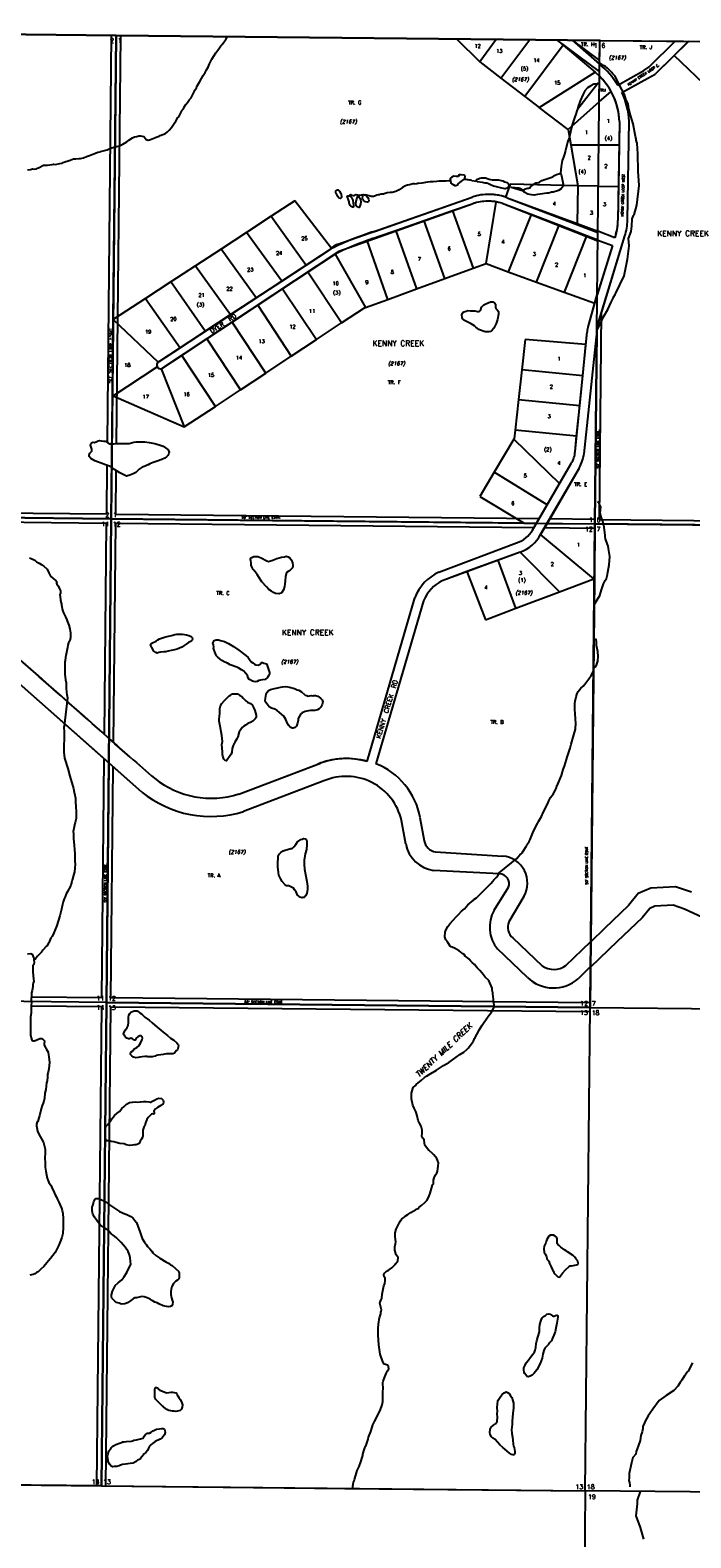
# Model space of a CAD drawing. Header units: feet. Extents: x 0 to 310787, y 0 to 109672.
# Tile 5 of 28: x 210110 to 217320, y 93150 to 109612. Entities that reach past the tile are written whole.
import ezdxf
from ezdxf.enums import TextEntityAlignment as Align

# ---------------------------------------------------------------- set-up
doc = ezdxf.new("R2010")
doc.units = ezdxf.units.FT
doc.header["$LTSCALE"] = 20
doc.header["$MEASUREMENT"] = 0
doc.layers.add('Taxmap', color=251, linetype='Continuous')
doc.styles.add('1', font='simplex')
doc.styles.add('3', font='romant')
doc.styles.add('4', font='romand', dxfattribs={"oblique": 12})
doc.styles.add('5', font='romant')
doc.styles.add('6', font='romant', dxfattribs={"oblique": 12})
doc.styles.add('SECTION', font='ROMANT', dxfattribs={"height": 50})
doc.styles.add('SMLTEXT', font='SIMPLEX', dxfattribs={"height": 6})

# ---------------------------------------------------------------- blocks, each defined once
blk = doc.blocks.new('A$C1D716C51')
at = {"layer": 'Taxmap'}
for p, q in [((10719, 32283), (5440, 32341)), ((5440, 32341), (10719, 32283)), ((10624, 27840), (10669, 32284)), ((10719, 32283), (10666, 27004)), ((10688, 29180), (10719, 32283)), ((10719, 32283), (15998, 32229)), ((10724, 27827), (10769, 32283)), ((14433, 32245), (14687, 31996)), ((14867, 32240), (14687, 31996)), ((14919, 31817), (15233, 32237)), ((15598, 32176), (15180, 31616)), ((15995, 31888), (15530, 32233)), ((15530, 32233), (15598, 32176)), ((15598, 32176), (15946, 31880)), ((15697, 32232), (15996, 32010)), ((15697, 32232), (15996, 31970)), ((15945, 26949), (15998, 32229)), ((15945, 26949), (15998, 32229)), ((15996, 31970), (15998, 32229)), ((15998, 32229), (21096, 32178)), ((16537, 31940), (16821, 32220)), ((16537, 31940), (16821, 32220)), ((16538, 32223), (16821, 32220)), ((16968, 32219), (16603, 31861)), ((16809, 32063), (16965, 32219)), ((14687, 31996), (14919, 31817)), ((16480, 31900), (16537, 31940)), ((16480, 31900), (16537, 31940)), ((16809, 32063), (16603, 31861)), ((17213, 31677), (16809, 32063)), ((14919, 31817), (15180, 31616)), ((15337, 31495), (15946, 31880)), ((15946, 31880), (15994, 31839)), ((16194, 31738), (16480, 31900)), ((16194, 31738), (16480, 31900)), ((16238, 31661), (16522, 31815)), ((16238, 31661), (16522, 31815)), ((16522, 31815), (16603, 31861)), ((16522, 31815), (16603, 31861)), ((15180, 31616), (15337, 31495)), ((15992, 31558), (16121, 31672)), ((15654, 31255), (15337, 31495)), ((15992, 31558), (15654, 31255)), ((16213, 31342), (16195, 30262)), ((16213, 31342), (16209, 31087)), ((16299, 30264), (16317, 31345)), ((16299, 30264), (16317, 31345)), ((15654, 31255), (15683, 31089)), ((15683, 31089), (15759, 30641)), ((15683, 31089), (15987, 31089)), ((15987, 31089), (16209, 31087)), ((16209, 31087), (16201, 30633)), ((15018, 30657), (14967, 30518)), ((15759, 30641), (15018, 30657)), ((15759, 30641), (15752, 30228)), ((15982, 30637), (15759, 30641)), ((15982, 30637), (16201, 30633)), ((16201, 30633), (16195, 30262)), ((12668, 30477), (12411, 30309)), ((13068, 29956), (12668, 30477)), ((13127, 29999), (14604, 30518)), ((13537, 30143), (14604, 30518)), ((14756, 29791), (14868, 30464)), ((14987, 30511), (15977, 30131)), ((14987, 30511), (15752, 30228)), ((12411, 30309), (12140, 30131)), ((12411, 30309), (12794, 29776)), ((14615, 30445), (13151, 29923)), ((14389, 30366), (14080, 30258)), ((14615, 30445), (14389, 30366)), ((14389, 30366), (14616, 29740)), ((15976, 30036), (14931, 30449)), ((15247, 30328), (14931, 30449)), ((15247, 30328), (14999, 29703)), ((15554, 30210), (15247, 30328)), ((12140, 30131), (11864, 29950)), ((12527, 29601), (12140, 30131)), ((13772, 30151), (13579, 30083)), ((14080, 30258), (13772, 30151)), ((13772, 30151), (13997, 29515)), ((14305, 29627), (14080, 30258)), ((15308, 29590), (15554, 30210)), ((15853, 30095), (15554, 30210)), ((15752, 30228), (15977, 30145)), ((16161, 30074), (15977, 30145)), ((16161, 30074), (15977, 30145)), ((16178, 30127), (16161, 30074)), ((13684, 29401), (13460, 30043)), ((15853, 30095), (15610, 29481)), ((15976, 30048), (15853, 30095)), ((15967, 29089), (16271, 30093)), ((16136, 29990), (15970, 29449)), ((16136, 29990), (15970, 29455)), ((15976, 29121), (16271, 30093)), ((15976, 30048), (16136, 29990)), ((15976, 30048), (16136, 29990)), ((16174, 30114), (16161, 30074)), ((11190, 28724), (13069, 29957)), ((13151, 29923), (11224, 28648)), ((11864, 29950), (11585, 29768)), ((12248, 29418), (11864, 29950)), ((12794, 29776), (13068, 29956)), ((13110, 29896), (12811, 29699)), ((13110, 29896), (13439, 29311)), ((11585, 29768), (11317, 29592)), ((11585, 29768), (11968, 29234)), ((12527, 29601), (12794, 29776)), ((12811, 29699), (12534, 29515)), ((13180, 29143), (12811, 29699)), ((14305, 29627), (14616, 29740)), ((14616, 29740), (14756, 29791)), ((14756, 29791), (14999, 29703)), ((14999, 29703), (15308, 29590)), ((11317, 29592), (11038, 29409)), ((11692, 29053), (11317, 29592)), ((12248, 29418), (12527, 29601)), ((12534, 29515), (12264, 29336)), ((12534, 29515), (12906, 28962)), ((13684, 29401), (13997, 29515)), ((13997, 29515), (14305, 29627)), ((15308, 29590), (15610, 29481)), ((15610, 29481), (15943, 29359)), ((11038, 29409), (10688, 29180)), ((11038, 29409), (11416, 28872)), ((11968, 29234), (12248, 29418)), ((12264, 29336), (11986, 29153)), ((12264, 29336), (12630, 28779)), ((13180, 29143), (13430, 29308)), ((13430, 29308), (13439, 29311)), ((13439, 29311), (13684, 29401)), ((15873, 29111), (15970, 29455)), ((15873, 29111), (15943, 29359)), ((15943, 29359), (15970, 29455)), ((10679, 28342), (10688, 29180)), ((10688, 29180), (11177, 28717)), ((11692, 29053), (11968, 29234)), ((11986, 29153), (11710, 28971)), ((12353, 28596), (11986, 29153)), ((12906, 28962), (13180, 29143)), ((15995, 26998), (16018, 29260)), ((11416, 28872), (11692, 29053)), ((15728, 27740), (15859, 29043)), ((15966, 29058), (15825, 27716)), ((15966, 29058), (15825, 27716)), ((15845, 28909), (15859, 29043)), ((15966, 29058), (15945, 26949)), ((15966, 29058), (15976, 29121)), ((11190, 28724), (11416, 28872)), ((11710, 28971), (11435, 28788)), ((11710, 28971), (12077, 28414)), ((12630, 28779), (12906, 28962)), ((15182, 28963), (15145, 28632)), ((15845, 28909), (15182, 28963)), ((15811, 28567), (15845, 28909)), ((10688, 28348), (11167, 28663)), ((11435, 28788), (11224, 28648)), ((11802, 28232), (11435, 28788)), ((12353, 28596), (12630, 28779)), ((11211, 28644), (11462, 28010)), ((12077, 28414), (12353, 28596)), ((15145, 28632), (15110, 28306)), ((15811, 28567), (15145, 28632)), ((15778, 28242), (15811, 28567)), ((10666, 27004), (10679, 28342)), ((10679, 28342), (10688, 28348)), ((10688, 28348), (11462, 28010)), ((11802, 28232), (12077, 28414)), ((11462, 28010), (11802, 28232)), ((15110, 28306), (15074, 27974)), ((15110, 28306), (15778, 28242)), ((15745, 27908), (15778, 28242)), ((15060, 27873), (14845, 27514)), ((15063, 27879), (15060, 27873)), ((15060, 27873), (15558, 27390)), ((15074, 27974), (15063, 27879)), ((15745, 27908), (15074, 27974)), ((15728, 27740), (15745, 27908)), ((10616, 27054), (10622, 27589)), ((10716, 27053), (10721, 27530)), ((14845, 27514), (14687, 27249)), ((15424, 27158), (14845, 27514)), ((15264, 26882), (15685, 27610)), ((15774, 27559), (15352, 26836)), ((15774, 27559), (15422, 26955)), ((15558, 27390), (15685, 27610)), ((15424, 27158), (15558, 27390)), ((14687, 27249), (15173, 26957)), ((5386, 27062), (10666, 27004)), ((10616, 27054), (8088, 27082)), ((10666, 27004), (8107, 27032)), ((10666, 27004), (10612, 21725)), ((10641, 24606), (10666, 27004)), ((10666, 27004), (15945, 26949)), ((15173, 26957), (10666, 27004)), ((15335, 27005), (10716, 27053)), ((15307, 26956), (15424, 27158)), ((15946, 26999), (15450, 27004)), ((15995, 26998), (21008, 26949)), ((10615, 26955), (8116, 26982)), ((10592, 24650), (10615, 26955)), ((10691, 24562), (10715, 26953)), ((15278, 26906), (10715, 26953)), ((15173, 26957), (15307, 26956)), ((15264, 26882), (15307, 26956)), ((15422, 26955), (15352, 26835)), ((15931, 26350), (15352, 26835)), ((15944, 26899), (15392, 26905)), ((15422, 26955), (15945, 26949)), ((15945, 26949), (15891, 21670)), ((15945, 26949), (15891, 21670)), ((15945, 26949), (15939, 26353)), ((15945, 26949), (21058, 26899)), ((15945, 26949), (21058, 26899)), ((14241, 26421), (15089, 26743)), ((14241, 26421), (15089, 26743)), ((15127, 26642), (14277, 26329)), ((14887, 26553), (14547, 26428)), ((15127, 26642), (14887, 26553)), ((15083, 26028), (14887, 26553)), ((15127, 26642), (15559, 26209)), ((14547, 26428), (14277, 26329)), ((14547, 26428), (14750, 25901)), ((15559, 26209), (15931, 26350)), ((15939, 26353), (15899, 22391)), ((15931, 26350), (15939, 26353)), ((15083, 26028), (15559, 26209)), ((13458, 24356), (13980, 26141)), ((13458, 24356), (13980, 26141)), ((14074, 26111), (13552, 24330)), ((14074, 26111), (13552, 24330)), ((14750, 25901), (15083, 26028)), ((10998, 24021), (9374, 25457)), ((10639, 24339), (9374, 25457)), ((10563, 21775), (10589, 24383)), ((10639, 24339), (10612, 21725)), ((10998, 24021), (10639, 24339)), ((10662, 21774), (10688, 24295)), ((12059, 24000), (12948, 24337)), ((12059, 24000), (12920, 24327)), ((12986, 24144), (12109, 23808)), ((12986, 24144), (12109, 23808)), ((13880, 23452), (13833, 23712)), ((13880, 23452), (13833, 23712)), ((14035, 23742), (14082, 23490)), ((14035, 23742), (14082, 23490)), ((14204, 23368), (14937, 23323)), ((14204, 23368), (14937, 23323)), ((14902, 23127), (14183, 23165)), ((14902, 23127), (14183, 23165)), ((14845, 22732), (15001, 22983)), ((14845, 22732), (15001, 22983)), ((15168, 22882), (15005, 22603)), ((15168, 22881), (15005, 22603)), ((15047, 22428), (15370, 22124)), ((15047, 22428), (15370, 22124)), ((15627, 22127), (15899, 22391)), ((15627, 22127), (15899, 22391)), ((15899, 22391), (15896, 22116)), ((15209, 21995), (14882, 22308)), ((15209, 21995), (14882, 22308)), ((15896, 22116), (15762, 21983)), ((15896, 22116), (15762, 21983)), ((15891, 21670), (15896, 22116)), ((10612, 21725), (5333, 21782)), ((10612, 21725), (8506, 21748)), ((10563, 21775), (9794, 21783)), ((15892, 21719), (10662, 21774)), ((10562, 21675), (9793, 21683)), ((10509, 16446), (10562, 21675)), ((10558, 16446), (10612, 21725)), ((10612, 21725), (10558, 16446)), ((10608, 16445), (10661, 21674)), ((15891, 21670), (10612, 21725)), ((10612, 21725), (15891, 21670)), ((15891, 21620), (10661, 21674)), ((15838, 16391), (15891, 21670)), ((15838, 16391), (15891, 21670)), ((15838, 16391), (15891, 21670)), ((15891, 21670), (21019, 21619)), ((15891, 21670), (21019, 21619)), ((10558, 16446), (5279, 16503)), ((10558, 16446), (15838, 16391)), ((10558, 16446), (13214, 16418)), ((13214, 16418), (15838, 16391)), ((15838, 16391), (15784, 11112)), ((20981, 16340), (15838, 16391)), ((20981, 16340), (15838, 16391)), ((20981, 16340), (15838, 16391))]:
    blk.add_line(p, q, dxfattribs=at)
for points in [[(9753, 30814), (9783, 30820), (9807, 30826), (9826, 30824), (9848, 30826), (9861, 30832), (9872, 30837), (9927, 30865), (9937, 30866), (9960, 30865), (9969, 30866), (10019, 30875), (10036, 30876), (10053, 30873), (10072, 30876), (10105, 30884), (10129, 30888), (10141, 30894), (10158, 30904), (10194, 30914), (10218, 30921), (10236, 30929), (10255, 30934), (10280, 30936), (10310, 30938), (10330, 30939), (10361, 30946), (10397, 30960), (10427, 30970), (10463, 30986), (10512, 31006), (10519, 31009), (10543, 31013), (10550, 31017), (10605, 31029), (10620, 31033), (10644, 31043), (10684, 31059), (10723, 31069), (10756, 31079), (10791, 31097), (10835, 31121), (10859, 31138), (10899, 31165), (10919, 31177), (10946, 31181), (10966, 31185), (10985, 31187), (11002, 31184), (11021, 31178), (11039, 31158), (11047, 31147), (11067, 31139), (11083, 31142), (11093, 31146), (11149, 31167), (11155, 31171), (11189, 31183), (11199, 31191), (11256, 31212), (11279, 31230), (11297, 31248), (11322, 31277), (11354, 31321), (11371, 31345), (11391, 31385), (11396, 31392), (11410, 31408), (11424, 31437), (11440, 31465), (11453, 31483), (11465, 31506), (11477, 31525), (11496, 31552), (11519, 31583), (11537, 31603), (11544, 31616), (11574, 31675), (11579, 31684), (11595, 31711), (11599, 31726), (11631, 31781), (11667, 31846), (11690, 31877), (11706, 31907), (11722, 31935), (11737, 31974), (11763, 32024), (11787, 32063), (11806, 32094), (11828, 32123), (11847, 32148), (11863, 32168), (11877, 32185), (11893, 32208), (11905, 32224), (11919, 32246), (11934, 32270)], [(15966, 29058), (16004, 29138), (16038, 29210), (16087, 29290), (16122, 29370), (16142, 29414), (16146, 29426), (16166, 29455), (16172, 29468), (16216, 29560), (16264, 29658), (16299, 29839), (16317, 29987), (16310, 30067), (16340, 30142), (16346, 30204), (16351, 30277), (16351, 30282), (16367, 30315), (16371, 30323), (16402, 30429), (16426, 30646), (16418, 30799), (16412, 30991), (16406, 31105), (16398, 31123), (16398, 31128), (16396, 31141), (16395, 31152), (16387, 31180), (16361, 31318), (16331, 31411), (16315, 31482), (16308, 31533), (16283, 31588), (16266, 31637), (16209, 31746), (16166, 31837), (16158, 31844), (16136, 31868), (16129, 31879), (16108, 31899), (16080, 31925), (16055, 31948), (16035, 31956), (16020, 31967), (15996, 31981)], [(15753, 31477), (15978, 31760), (15960, 31751), (15931, 31750), (15900, 31734), (15863, 31712), (15833, 31679), (15815, 31643), (15783, 31570), (15781, 31556), (15771, 31535), (15765, 31521), (15753, 31477), (15747, 31461), (15736, 31424), (15722, 31383), (15701, 31319), (15690, 31279), (15668, 31181), (15667, 31172), (15650, 31127), (15646, 31117), (15625, 31025), (15612, 30987), (15600, 30955), (15588, 30918), (15577, 30851), (15572, 30811), (15570, 30780), (15578, 30749), (15592, 30697), (15599, 30660), (15594, 30635), (15577, 30607), (15548, 30590), (15524, 30581), (15498, 30574), (15494, 30570), (15470, 30570), (15463, 30569), (15437, 30561), (15421, 30559), (15393, 30558), (15372, 30555), (15346, 30551), (15319, 30545), (15299, 30544), (15282, 30539), (15254, 30543), (15212, 30549), (15171, 30573), (15168, 30583), (15156, 30592), (15124, 30612), (15115, 30615), (15101, 30615), (15075, 30618), (15034, 30624), (15029, 30626), (15164, 30586), (15170, 30597), (15175, 30602), (15185, 30608), (15198, 30611), (15213, 30615), (15224, 30614), (15238, 30619), (15242, 30628), (15247, 30640), (15295, 30669), (15300, 30674), (15332, 30677), (15339, 30679), (15364, 30698), (15409, 30715), (15443, 30726), (15484, 30740), (15505, 30755), (15526, 30763), (15549, 30773), (15570, 30779)], [(13919, 30652), (13899, 30647), (13876, 30639), (13843, 30621), (13809, 30598), (13772, 30580), (13730, 30569), (13711, 30566), (13677, 30564)], [(13961, 30662), (13919, 30652)], [(13981, 30657), (13972, 30661), (13961, 30662)], [(14002, 30661), (13981, 30657)], [(14019, 30666), (14007, 30665), (14002, 30661)], [(14057, 30669), (14019, 30666)], [(14366, 30697), (14350, 30695), (14320, 30692), (14296, 30691), (14277, 30690), (14245, 30690), (14220, 30688), (14180, 30684), (14146, 30684), (14118, 30680), (14057, 30669)], [(14366, 30697), (14373, 30679), (14373, 30668), (14384, 30661), (14399, 30655), (14416, 30646), (14428, 30645), (14445, 30652), (14451, 30663), (14469, 30676), (14512, 30708), (14525, 30725), (14528, 30741), (14516, 30756), (14486, 30762), (14464, 30759), (14451, 30743), (14434, 30741), (14404, 30745), (14381, 30735), (14370, 30725), (14366, 30719), (14367, 30703), (14366, 30697)], [(14540, 30708), (14513, 30709)], [(14562, 30705), (14555, 30707), (14540, 30708)], [(14580, 30704), (14562, 30705)], [(14601, 30699), (14586, 30703), (14580, 30704)], [(14601, 30699), (14656, 30692)], [(14970, 30613), (14994, 30622), (15009, 30645), (15000, 30666), (14989, 30675), (14977, 30678), (14963, 30682), (14942, 30691), (14924, 30696), (14897, 30704), (14847, 30703), (14827, 30704), (14791, 30709), (14749, 30723), (14719, 30726), (14703, 30726), (14687, 30721), (14675, 30715), (14657, 30711), (14649, 30702), (14650, 30696), (14661, 30689), (14714, 30679), (14743, 30672), (14764, 30673), (14782, 30667), (14804, 30654), (14839, 30642), (14912, 30624), (14959, 30612), (14970, 30613)], [(13127, 30597), (13142, 30596), (13157, 30582), (13168, 30565), (13175, 30551), (13177, 30518), (13178, 30512), (13169, 30502), (13153, 30506), (13146, 30513), (13137, 30523), (13133, 30538), (13129, 30543), (13120, 30552), (13116, 30569), (13117, 30585), (13127, 30597)], [(13265, 30531), (13280, 30519), (13291, 30509), (13298, 30498), (13303, 30480), (13307, 30450), (13309, 30429), (13310, 30417), (13307, 30409), (13300, 30407), (13284, 30414), (13274, 30425), (13268, 30438), (13263, 30453), (13261, 30466), (13254, 30486), (13243, 30518), (13241, 30527), (13249, 30531), (13259, 30531), (13265, 30531)], [(13357, 30538), (13340, 30542), (13335, 30542), (13323, 30537), (13315, 30533), (13305, 30531), (13294, 30534), (13285, 30541), (13281, 30542), (13269, 30540), (13265, 30531), (13264, 30529)], [(13371, 30537), (13366, 30533), (13369, 30521), (13380, 30507), (13387, 30489), (13391, 30467), (13387, 30441), (13380, 30420), (13372, 30405), (13367, 30403), (13350, 30413), (13340, 30423), (13336, 30453), (13343, 30487), (13352, 30517), (13357, 30538), (13361, 30537), (13371, 30537)], [(13411, 30544), (13392, 30537), (13380, 30536), (13371, 30537)], [(13440, 30543), (13466, 30512), (13474, 30496), (13476, 30479), (13474, 30466), (13461, 30461), (13441, 30466), (13418, 30481), (13410, 30490), (13409, 30507), (13412, 30526), (13411, 30544), (13421, 30545), (13430, 30544), (13440, 30543)], [(13577, 30541), (13565, 30540), (13548, 30532), (13527, 30525), (13501, 30525), (13479, 30531), (13451, 30540), (13440, 30543)], [(13598, 30544), (13577, 30541)], [(13611, 30548), (13602, 30545), (13598, 30544)], [(13636, 30549), (13611, 30548)], [(13644, 30553), (13637, 30550), (13636, 30549)], [(13677, 30564), (13644, 30553)], [(14514, 29266), (14540, 29273), (14559, 29278), (14587, 29277), (14618, 29277), (14635, 29276), (14664, 29270), (14681, 29270), (14692, 29280), (14698, 29291), (14705, 29315), (14733, 29341), (14755, 29352), (14781, 29363), (14804, 29375), (14829, 29373), (14852, 29360), (14860, 29348), (14861, 29318), (14863, 29300), (14877, 29286), (14893, 29268), (14892, 29238), (14880, 29182), (14866, 29137), (14841, 29088), (14822, 29063), (14803, 29049), (14788, 29046), (14769, 29047), (14748, 29047), (14725, 29055), (14696, 29063), (14678, 29073), (14660, 29086), (14643, 29099), (14629, 29112), (14595, 29132), (14527, 29166), (14512, 29175), (14504, 29185), (14494, 29203), (14491, 29232), (14498, 29251), (14507, 29263), (14514, 29266)], [(10834, 27827), (10862, 27829), (10888, 27835), (10913, 27843), (10934, 27845), (10965, 27846), (11000, 27846), (11031, 27846), (11080, 27839), (11143, 27829), (11199, 27810), (11232, 27798), (11256, 27781), (11282, 27761), (11296, 27737), (11293, 27717), (11284, 27696), (11269, 27681), (11251, 27666), (11218, 27652), (11168, 27633), (11124, 27618), (11086, 27604), (11068, 27593), (11056, 27589), (11037, 27578), (11004, 27568), (10972, 27548), (10948, 27525), (10934, 27509), (10904, 27495), (10869, 27480), (10831, 27472), (10760, 27506), (10702, 27542), (10656, 27577), (10602, 27596), (10555, 27613), (10514, 27626), (10485, 27639), (10443, 27663), (10430, 27677), (10423, 27687), (10423, 27701), (10433, 27720), (10452, 27744), (10453, 27765), (10448, 27786), (10440, 27809), (10442, 27822), (10451, 27835), (10464, 27840), (10484, 27839), (10507, 27849), (10522, 27858), (10536, 27859), (10554, 27856), (10585, 27854), (10602, 27851), (10615, 27847), (10630, 27835), (10651, 27825), (10694, 27823), (10723, 27827), (10763, 27828), (10791, 27826), (10825, 27826), (10834, 27827)], [(9774, 26579), (9791, 26573), (9830, 26554), (9851, 26536), (9879, 26519), (9908, 26501), (9929, 26489), (9967, 26454), (9984, 26415), (9995, 26392), (10004, 26379), (10032, 26352), (10050, 26338), (10062, 26332), (10070, 26316), (10068, 26302), (10072, 26290), (10087, 26272), (10099, 26242), (10110, 26217), (10110, 26192), (10106, 26179), (10110, 26123), (10113, 26112), (10121, 26074), (10123, 26064), (10134, 26009), (10145, 25978), (10167, 25936), (10181, 25903), (10188, 25879), (10203, 25842), (10214, 25802), (10221, 25758), (10221, 25728), (10219, 25709), (10212, 25674), (10199, 25651), (10190, 25627), (10188, 25599), (10171, 25510), (10168, 25496), (10164, 25455), (10160, 25443), (10159, 25391), (10160, 25364), (10158, 25309), (10167, 25247), (10172, 25214), (10173, 25159), (10176, 25110), (10181, 25086), (10189, 25050), (10152, 24741), (10149, 24729), (10150, 24680), (10153, 24664), (10153, 24602), (10148, 24528), (10148, 24456), (10155, 24393), (10192, 24279), (10215, 24196), (10253, 24060), (10261, 24019), (10274, 23955), (10276, 23923), (10279, 23851), (10284, 23816), (10281, 23745), (10281, 23732), (10272, 23688), (10268, 23677), (10258, 23623), (10251, 23592), (10252, 23564), (10252, 23515), (10261, 23439), (10266, 23394), (10269, 23348), (10268, 23267), (10271, 23235), (10267, 23192), (10263, 23152), (10249, 23100), (10240, 23060), (10234, 23045), (10227, 23018), (10223, 23002), (10183, 22927), (10174, 22909), (10161, 22876), (10151, 22854), (10140, 22823), (10134, 22794), (10123, 22741), (10106, 22669), (10073, 22566), (10056, 22528), (10040, 22484), (10019, 22446), (10005, 22428), (9985, 22375), (9978, 22366), (9961, 22339), (9957, 22335), (9918, 22294), (9906, 22275), (9882, 22251), (9861, 22228), (9838, 22202), (9826, 22189), (9820, 22186)], [(15936, 26064), (15970, 26121), (15999, 26166), (16016, 26228), (16037, 26296), (16058, 26333), (16070, 26352), (16080, 26398), (16087, 26422), (16101, 26504), (16106, 26593), (16094, 26681), (16089, 26706), (16077, 26737), (16063, 26775), (16060, 26787), (16055, 26812), (16055, 26823), (16046, 26913), (16034, 26963), (16013, 27026), (16002, 27067), (16008, 27137), (16001, 27151), (15989, 27172), (15980, 27185), (15972, 27192)], [(12215, 26451), (12199, 26480), (12193, 26498), (12193, 26521), (12188, 26551), (12185, 26560), (12186, 26572), (12199, 26584), (12221, 26593), (12247, 26595), (12264, 26593), (12300, 26578), (12315, 26573), (12342, 26557), (12363, 26545), (12380, 26539), (12394, 26543), (12420, 26550), (12471, 26571), (12523, 26585), (12556, 26589), (12574, 26596), (12598, 26591), (12614, 26579), (12632, 26555), (12645, 26523), (12647, 26496), (12643, 26471), (12626, 26451), (12610, 26437), (12596, 26430), (12580, 26417), (12568, 26371), (12562, 26327), (12561, 26294), (12556, 26265), (12544, 26231), (12528, 26201), (12517, 26192), (12498, 26186), (12460, 26191), (12438, 26200), (12416, 26214), (12387, 26233), (12360, 26262), (12309, 26316), (12276, 26369), (12257, 26396), (12236, 26425), (12222, 26443), (12215, 26451)], [(11096, 25621), (11094, 25633), (11100, 25642), (11122, 25655), (11156, 25669), (11175, 25683), (11193, 25696), (11213, 25701), (11248, 25712), (11271, 25721), (11307, 25726), (11337, 25734), (11360, 25743), (11382, 25746), (11409, 25744), (11443, 25744), (11488, 25738), (11511, 25730), (11537, 25719), (11547, 25709), (11551, 25694), (11549, 25680), (11531, 25665), (11508, 25655), (11483, 25637), (11461, 25620), (11436, 25602), (11410, 25592), (11386, 25581), (11356, 25573), (11321, 25566), (11288, 25559), (11263, 25554), (11239, 25553), (11204, 25549), (11186, 25544), (11168, 25539), (11152, 25545), (11130, 25560), (11107, 25600), (11096, 25621)], [(11778, 25655), (11788, 25676), (11812, 25683), (11835, 25683), (11858, 25675), (11900, 25665), (11947, 25642), (11998, 25612), (12058, 25572), (12135, 25512), (12160, 25490), (12181, 25458), (12194, 25445), (12212, 25433), (12229, 25418), (12243, 25410), (12269, 25408), (12290, 25418), (12304, 25435), (12318, 25436), (12331, 25430), (12359, 25421), (12369, 25403), (12379, 25369), (12391, 25327), (12391, 25311), (12383, 25290), (12372, 25271), (12347, 25250), (12317, 25248), (12295, 25242), (12277, 25239), (12259, 25228), (12235, 25225), (12206, 25232), (12183, 25245), (12170, 25251), (12159, 25267), (12152, 25294), (12131, 25321), (12112, 25343), (12086, 25357), (12057, 25375), (12037, 25385), (11962, 25409), (11936, 25427), (11907, 25440), (11873, 25458), (11854, 25474), (11826, 25498), (11815, 25510), (11807, 25525), (11798, 25541), (11788, 25569), (11783, 25592), (11786, 25607), (11781, 25629), (11776, 25647), (11778, 25655)], [(15929, 25376), (15958, 25396), (15977, 25452), (15979, 25503), (15976, 25557), (15961, 25621), (15961, 25638), (15960, 25661), (15957, 25687), (15952, 25694)], [(13303, 16417), (13302, 16425), (13302, 16442), (13306, 16461), (13311, 16488), (13315, 16502), (13320, 16517), (13335, 16562), (13348, 16612), (13371, 16658), (13389, 16707), (13403, 16756), (13412, 16777), (13413, 16793), (13427, 16839), (13431, 16851), (13441, 16879), (13447, 16892), (13468, 16954), (13474, 16976), (13497, 17039), (13514, 17086), (13522, 17114), (13538, 17147), (13599, 17267), (13621, 17330), (13630, 17367), (13629, 17456), (13632, 17529), (13631, 17549), (13629, 17576), (13633, 17590), (13651, 17637), (13667, 17674), (13682, 17701), (13694, 17723), (13693, 17750), (13680, 17763), (13659, 17770), (13645, 17775), (13629, 17801), (13602, 17884), (13586, 17985), (13578, 18092), (13578, 18126), (13577, 18158), (13583, 18218), (13586, 18234), (13591, 18263), (13594, 18280), (13607, 18326), (13609, 18342), (13613, 18353), (13615, 18368), (13607, 18396), (13597, 18439), (13600, 18458), (13610, 18476), (13619, 18493), (13624, 18539), (13628, 18575), (13632, 18594), (13641, 18629), (13650, 18655), (13656, 18684), (13656, 18712), (13643, 18728), (13641, 18753), (13647, 18768), (13670, 18790), (13688, 18796), (13704, 18808), (13728, 18826), (13763, 18862), (13768, 18872), (13786, 18893), (13793, 18904), (13796, 18939), (13777, 18968), (13760, 19018), (13761, 19057), (13769, 19088), (13773, 19112), (13764, 19165), (13763, 19207), (13774, 19250), (13788, 19279), (13809, 19314), (13822, 19341), (13837, 19360), (13858, 19377), (13875, 19390), (13902, 19408), (13936, 19432), (13986, 19461), (13992, 19467), (14015, 19476), (14024, 19484), (14055, 19512), (14087, 19539), (14111, 19562), (14132, 19603), (14148, 19640), (14160, 19692), (14172, 19733), (14182, 19744), (14183, 19783), (14189, 19811), (14206, 19842), (14219, 19861), (14227, 19881), (14234, 19936), (14236, 19974), (14226, 20001), (14218, 20019), (14185, 20062), (14173, 20074), (14137, 20106), (14127, 20110), (14088, 20165), (14084, 20188), (14079, 20223), (14065, 20242), (14057, 20264), (14059, 20295), (14058, 20328), (14047, 20373), (14029, 20405), (14014, 20434), (14004, 20485), (13997, 20512), (13991, 20532), (13972, 20570), (13957, 20601), (13944, 20670), (13941, 20703), (13941, 20732), (13957, 20784), (13961, 20797), (13987, 20819), (13995, 20829), (14053, 20874), (14085, 20905), (14107, 20918), (14135, 20936), (14217, 20986), (14291, 21035), (14324, 21055), (14351, 21067), (14376, 21088), (14431, 21128), (14470, 21156), (14513, 21180), (14546, 21209), (14564, 21230), (14615, 21296), (14618, 21303), (14631, 21330), (14638, 21342), (14654, 21376), (14686, 21428), (14715, 21475), (14735, 21510), (14788, 21582), (14816, 21617), (14838, 21657), (14844, 21674), (14843, 21698), (14842, 21712), (14839, 21759), (14831, 21820), (14831, 21830), (14824, 21858), (14824, 21879), (14785, 21963), (14747, 22001), (14713, 22044), (14688, 22073), (14658, 22103), (14629, 22139), (14605, 22161), (14588, 22177), (14571, 22198), (14551, 22214), (14529, 22230), (14516, 22247), (14496, 22259), (14480, 22275), (14464, 22286), (14413, 22318), (14406, 22319), (14376, 22330), (14366, 22340), (14339, 22379), (14332, 22393), (14317, 22408), (14306, 22442), (14309, 22492), (14317, 22514), (14339, 22553), (14360, 22582), (14397, 22622), (14428, 22657), (14457, 22685), (14489, 22720), (14520, 22748), (14541, 22770), (14557, 22791), (14618, 22842), (14622, 22847), (14653, 22868), (14663, 22877), (14709, 22926), (14754, 22967), (14809, 23022), (14830, 23048), (14840, 23064), (14865, 23088), (14887, 23114), (14900, 23140), (15094, 23297), (15107, 23314), (15126, 23335), (15140, 23346), (15152, 23358), (15162, 23375), (15195, 23426), (15197, 23430), (15203, 23444), (15225, 23483), (15238, 23505), (15267, 23578), (15290, 23624), (15318, 23678), (15330, 23700), (15360, 23754), (15379, 23797), (15429, 23897), (15442, 23924), (15461, 23961), (15473, 23980), (15488, 23997), (15516, 24046), (15522, 24060), (15532, 24095), (15539, 24109), (15581, 24202), (15599, 24269), (15611, 24305), (15635, 24378), (15642, 24401), (15653, 24436), (15674, 24501), (15687, 24544), (15715, 24646), (15734, 24709), (15737, 24778), (15733, 24813), (15734, 24822), (15728, 24874), (15726, 24925), (15727, 24948), (15725, 24987), (15730, 25014), (15738, 25060), (15746, 25085), (15751, 25099), (15763, 25121), (15791, 25154), (15816, 25179), (15836, 25201), (15866, 25242), (15877, 25256), (15905, 25293), (15929, 25340)], [(11851, 24905), (11849, 24935), (11859, 24962), (11872, 24988), (11900, 25022), (11930, 25049), (11952, 25071), (11967, 25081), (11990, 25093), (12016, 25094), (12043, 25093), (12066, 25081), (12089, 25066), (12107, 25047), (12133, 25017), (12151, 25002), (12184, 24987), (12202, 24972), (12217, 24945), (12234, 24913), (12249, 24861), (12247, 24835), (12235, 24820), (12212, 24797), (12186, 24782), (12159, 24773), (12147, 24763), (12132, 24751), (12112, 24740), (12094, 24727), (12072, 24695), (12060, 24679), (12047, 24626), (12036, 24602), (12014, 24567), (11997, 24529), (11984, 24496), (11980, 24457), (11976, 24435), (11957, 24409), (11931, 24372), (11922, 24363), (11909, 24367), (11896, 24382), (11883, 24414), (11878, 24431), (11878, 24461), (11874, 24541), (11878, 24574), (11872, 24638), (11855, 24742), (11845, 24794), (11845, 24818), (11848, 24845), (11852, 24884), (11851, 24905)], [(12366, 25113), (12383, 25129), (12403, 25141), (12447, 25152), (12482, 25161), (12512, 25166), (12536, 25172), (12571, 25175), (12611, 25168), (12666, 25153), (12694, 25139), (12714, 25135), (12743, 25114), (12773, 25087), (12783, 25080), (12801, 25076), (12813, 25067), (12830, 25073), (12846, 25077), (12864, 25073), (12878, 25076), (12895, 25075), (12919, 25070), (12948, 25047), (12968, 25028), (12975, 25007), (12966, 24979), (12954, 24948), (12936, 24929), (12916, 24920), (12886, 24913), (12842, 24911), (12818, 24907), (12783, 24900), (12750, 24888), (12736, 24877), (12719, 24849), (12707, 24825), (12704, 24805), (12699, 24772), (12686, 24740), (12674, 24726), (12652, 24718), (12641, 24718), (12617, 24730), (12599, 24751), (12585, 24779), (12571, 24814), (12548, 24851), (12503, 24891), (12475, 24912), (12450, 24928), (12414, 24938), (12390, 24952), (12355, 24994), (12345, 25016), (12350, 25048), (12355, 25089), (12360, 25098), (12366, 25113)], [(12488, 23322), (12498, 23345), (12518, 23363), (12543, 23378), (12574, 23391), (12614, 23403), (12625, 23406), (12640, 23406), (12660, 23423), (12679, 23450), (12700, 23478), (12735, 23502), (12748, 23508), (12764, 23515), (12783, 23512), (12797, 23500), (12801, 23481), (12801, 23448), (12795, 23396), (12781, 23346), (12771, 23279), (12770, 23233), (12773, 23181), (12785, 23120), (12801, 23044), (12806, 22993), (12808, 22960), (12802, 22914), (12787, 22887), (12775, 22872), (12770, 22869), (12757, 22869), (12746, 22868), (12728, 22874), (12718, 22880), (12709, 22887), (12699, 22896), (12683, 22932), (12667, 22955), (12653, 22971), (12632, 22983), (12619, 22990), (12605, 22996), (12590, 22996), (12578, 22999), (12563, 23009), (12530, 23046), (12514, 23077), (12493, 23114), (12490, 23143), (12485, 23205), (12484, 23251), (12486, 23301), (12488, 23322)], [(16998, 22928), (16825, 22985), (16554, 22972), (16416, 22912), (16311, 22781), (16050, 22531), (15899, 22386)], [(17355, 22543), (16923, 22743), (16797, 22785), (16600, 22775), (16542, 22750), (16459, 22647), (16189, 22388), (15896, 22108)], [(9820, 22186), (9823, 22165), (9819, 22139), (9811, 22124), (9810, 22105), (9811, 22081), (9811, 22060), (9816, 21977), (9819, 21955), (9814, 21935), (9811, 21919), (9809, 21895), (9802, 21855), (9795, 21830), (9794, 21806), (9793, 21756), (9796, 21719), (9793, 21697), (9791, 21638), (9790, 21606), (9783, 21566), (9783, 21519), (9785, 21485), (9784, 21451), (9783, 21408), (9785, 21371), (9790, 21337), (9799, 21314), (9815, 21304), (9826, 21304), (9846, 21312), (9860, 21320), (9870, 21325), (9887, 21330), (9900, 21332), (9909, 21330), (9917, 21327), (9930, 21314), (9936, 21306), (9938, 21294), (9935, 21279), (9934, 21258), (9947, 21233), (9954, 21219), (9967, 21200), (9977, 21181), (9981, 21153), (9986, 21130), (9990, 21068), (9983, 20999), (9976, 20963), (9971, 20937), (9969, 20907), (9965, 20869), (9960, 20845), (9952, 20774), (9942, 20735), (9938, 20680), (9929, 20645), (9922, 20625), (9911, 20600), (9901, 20562), (9884, 20486), (9876, 20465), (9863, 20425), (9858, 20419), (9851, 20395), (9850, 20378), (9855, 20359), (9861, 20319), (9875, 20287), (9890, 20259), (9905, 20234), (9925, 20194), (9929, 20181), (9945, 20122), (9946, 20102), (9946, 20075), (9941, 20033), (9943, 19965), (9943, 19926), (9951, 19881), (9958, 19841), (9966, 19807), (9978, 19775), (9986, 19760), (9993, 19747), (10006, 19728), (10017, 19702), (10044, 19648), (10054, 19624), (10063, 19605), (10078, 19574), (10095, 19543), (10124, 19477), (10129, 19454), (10137, 19419), (10139, 19365), (10142, 19272), (10138, 19202), (10127, 19156), (10109, 19109), (10089, 19067), (10053, 18995), (10028, 18962), (10002, 18927), (9982, 18902), (9964, 18880), (9928, 18842), (9898, 18813), (9881, 18799), (9867, 18784), (9851, 18774), (9833, 18762), (9814, 18754), (9777, 18747)], [(9752, 22254), (9787, 22258), (9802, 22253), (9810, 22235), (9815, 22222), (9819, 22207), (9820, 22198), (9820, 22186)], [(10821, 21346), (10805, 21367), (10800, 21380), (10807, 21401), (10820, 21427), (10838, 21450), (10849, 21473), (10854, 21505), (10854, 21532), (10854, 21548), (10853, 21564), (10856, 21584), (10868, 21604), (10880, 21617), (10899, 21625), (10917, 21631), (10932, 21633), (10949, 21634), (10963, 21625), (10976, 21610), (10997, 21599), (11031, 21565), (11080, 21531), (11113, 21500), (11167, 21456), (11206, 21422), (11231, 21400), (11279, 21363), (11313, 21334), (11349, 21312), (11381, 21285), (11397, 21265), (11400, 21250), (11388, 21208), (11378, 21201), (11362, 21181), (11355, 21172), (11337, 21164), (11316, 21164), (11287, 21162), (11269, 21164), (11252, 21160), (11233, 21156), (11208, 21153), (11175, 21149), (11156, 21144), (11146, 21136), (11112, 21131), (11075, 21130), (11065, 21129), (11055, 21134), (11032, 21133), (11002, 21132), (10978, 21126), (10959, 21122), (10933, 21118), (10907, 21127), (10890, 21143), (10877, 21156), (10875, 21165), (10880, 21180), (10896, 21194), (10917, 21217), (10943, 21234), (10965, 21252), (10986, 21280), (11003, 21319), (11005, 21334), (11004, 21347), (10993, 21358), (10977, 21360), (10956, 21350), (10939, 21335), (10928, 21314), (10922, 21311), (10916, 21313), (10908, 21319), (10897, 21327), (10884, 21333), (10872, 21331), (10865, 21326), (10854, 21327), (10836, 21335), (10821, 21346)], [(17011, 17791), (16961, 17699), (16952, 17686), (16930, 17655), (16922, 17647), (16893, 17600), (16875, 17573), (16849, 17534), (16805, 17489), (16722, 17432), (16645, 17378), (16578, 17282), (16526, 17209), (16488, 17144), (16482, 17125), (16467, 17098), (16467, 17074), (16461, 17037), (16446, 16996), (16437, 16940), (16416, 16881), (16396, 16821), (16392, 16791), (16359, 16755), (16342, 16696), (16318, 16581), (16318, 16571), (16318, 16546), (16318, 16532), (16316, 16505), (16321, 16483), (16324, 16454), (16326, 16434)], [(10615, 20215), (10604, 20239), (10604, 20275), (10603, 20303), (10602, 20343), (10608, 20368), (10623, 20387), (10654, 20425), (10673, 20455), (10701, 20489), (10731, 20515), (10755, 20535), (10781, 20565), (10806, 20589), (10833, 20612), (10863, 20631), (10896, 20637), (10927, 20640), (10956, 20635), (10985, 20639), (11019, 20643), (11047, 20641), (11075, 20638), (11090, 20636), (11102, 20636), (11114, 20646), (11137, 20659), (11164, 20672), (11182, 20680), (11214, 20676), (11233, 20658), (11235, 20640), (11231, 20616), (11206, 20600), (11172, 20577), (11147, 20562), (11138, 20548), (11130, 20539), (11135, 20522), (11134, 20508), (11130, 20506), (11114, 20509), (11106, 20506), (11086, 20488), (11068, 20467), (11054, 20446), (11039, 20408), (11031, 20378), (11021, 20364), (11011, 20330), (11011, 20304), (11012, 20269), (11007, 20249), (10997, 20233), (10982, 20209), (10970, 20185), (10957, 20176), (10939, 20171), (10918, 20169), (10897, 20167), (10869, 20164), (10830, 20169), (10805, 20180), (10760, 20185), (10720, 20196), (10695, 20204), (10666, 20205), (10652, 20208), (10639, 20210), (10630, 20212), (10615, 20215)], [(10476, 19552), (10491, 19577), (10501, 19582), (10519, 19583), (10526, 19584), (10543, 19578), (10559, 19570), (10576, 19560), (10609, 19545), (10647, 19515), (10701, 19479), (10757, 19441), (10812, 19417), (10834, 19410), (10881, 19386), (10900, 19372), (10922, 19343), (10940, 19322), (10957, 19280), (10980, 19211), (11003, 19148), (11030, 19106), (11049, 19076), (11063, 19058), (11086, 19035), (11109, 19007), (11118, 18991), (11151, 18962), (11196, 18931), (11262, 18891), (11289, 18877), (11313, 18860), (11331, 18851), (11403, 18786), (11408, 18769), (11407, 18718), (11401, 18703), (11388, 18692), (11371, 18682), (11344, 18657), (11327, 18623), (11318, 18595), (11315, 18568), (11315, 18535), (11323, 18499), (11332, 18475), (11336, 18450), (11334, 18431), (11328, 18412), (11311, 18403), (11291, 18400), (11269, 18404), (11233, 18413), (11186, 18434), (11166, 18445), (11142, 18452), (11111, 18469), (11089, 18486), (11059, 18499), (11023, 18509), (10999, 18512), (10971, 18508), (10940, 18499), (10924, 18499), (10909, 18491), (10880, 18469), (10843, 18445), (10813, 18435), (10786, 18430), (10767, 18434), (10751, 18439), (10736, 18445), (10722, 18448), (10706, 18462), (10687, 18481), (10673, 18496), (10670, 18509), (10669, 18530), (10681, 18572), (10707, 18629), (10709, 18634), (10740, 18664), (10781, 18695), (10803, 18725), (10834, 18777), (10849, 18807), (10878, 18863), (10875, 18901), (10872, 18937), (10865, 18970), (10851, 19005), (10817, 19052), (10775, 19102), (10719, 19157), (10686, 19182), (10665, 19198), (10639, 19226), (10624, 19242), (10597, 19262), (10574, 19273), (10549, 19291), (10514, 19333), (10482, 19381), (10463, 19411), (10458, 19448), (10459, 19489), (10468, 19517), (10471, 19535), (10476, 19552)], [(15533, 19106), (15534, 19147), (15519, 19165), (15510, 19171), (15493, 19182), (15481, 19185), (15460, 19184), (15441, 19171), (15420, 19137), (15412, 19113), (15408, 19100), (15398, 19077), (15391, 19064), (15388, 19033), (15392, 18995), (15403, 18978), (15415, 18946), (15425, 18916), (15442, 18898), (15450, 18875), (15467, 18836), (15481, 18806), (15488, 18795), (15496, 18774), (15508, 18762), (15520, 18746), (15538, 18727), (15559, 18725), (15592, 18768), (15625, 18805), (15662, 18842), (15673, 18848), (15690, 18848), (15708, 18851), (15744, 18858), (15757, 18863), (15760, 18879), (15753, 18905), (15738, 18922), (15723, 18946), (15707, 18963), (15646, 19001), (15632, 19013), (15614, 19023), (15571, 19054), (15555, 19069), (15541, 19083), (15534, 19094), (15533, 19106)], [(15203, 17642), (15188, 17662), (15181, 17671), (15174, 17676), (15171, 17688), (15167, 17708), (15170, 17735), (15182, 17763), (15195, 17790), (15217, 17816), (15240, 17851), (15268, 17884), (15284, 17905), (15294, 17927), (15301, 17956), (15305, 17999), (15311, 18028), (15323, 18071), (15338, 18126), (15341, 18167), (15345, 18207), (15358, 18256), (15369, 18282), (15384, 18294), (15404, 18306), (15420, 18319), (15442, 18324), (15457, 18319), (15481, 18304), (15491, 18299), (15501, 18299), (15516, 18307), (15528, 18309), (15539, 18301), (15539, 18287), (15528, 18223), (15518, 18166), (15512, 18126), (15496, 18091), (15483, 18059), (15469, 18031), (15454, 18010), (15436, 17989), (15409, 17960), (15399, 17950), (15388, 17925), (15376, 17883), (15369, 17842), (15347, 17781), (15309, 17714), (15280, 17675), (15260, 17656), (15237, 17643), (15217, 17636), (15205, 17639), (15203, 17642)], [(11216, 17322), (11176, 17365), (11152, 17390), (11140, 17411), (11140, 17428), (11141, 17457), (11143, 17483), (11141, 17500), (11146, 17515), (11150, 17520), (11158, 17520), (11165, 17517), (11177, 17510), (11186, 17498), (11195, 17490), (11243, 17471), (11269, 17462), (11295, 17464), (11318, 17468), (11334, 17470), (11352, 17467), (11371, 17462), (11380, 17455), (11385, 17441), (11391, 17428), (11403, 17409), (11419, 17390), (11434, 17362), (11442, 17332), (11439, 17306), (11431, 17283), (11417, 17268), (11390, 17261), (11370, 17259), (11353, 17262), (11333, 17262), (11316, 17266), (11294, 17270), (11274, 17280), (11259, 17289), (11236, 17308), (11227, 17314), (11216, 17322)], [(14889, 17381), (14909, 17416), (14927, 17439), (14933, 17443), (14953, 17460), (14962, 17467), (14975, 17471), (14991, 17466), (15009, 17454), (15023, 17430), (15037, 17410), (15048, 17375), (15054, 17349), (15056, 17328), (15055, 17294), (15050, 17241), (15043, 17148), (15042, 17118), (15037, 17085), (15034, 17060), (15036, 17016), (15046, 16979), (15050, 16945), (15053, 16901), (15054, 16881), (15062, 16864), (15068, 16844), (15070, 16821), (15069, 16804), (15065, 16790), (15058, 16786), (15049, 16786), (15035, 16789), (15013, 16803), (14985, 16825), (14956, 16849), (14940, 16866), (14906, 16895), (14881, 16924), (14855, 16951), (14832, 16966), (14817, 16980), (14802, 17005), (14796, 17028), (14802, 17065), (14813, 17087), (14836, 17109), (14858, 17124), (14871, 17136), (14879, 17147), (14883, 17197), (14878, 17232), (14880, 17261), (14877, 17297), (14881, 17342), (14884, 17371), (14889, 17381)], [(10627, 16785), (10639, 16824), (10664, 16861), (10691, 16884), (10715, 16897), (10754, 16912), (10780, 16921), (10791, 16925), (10806, 16926), (10833, 16930), (10888, 16934), (10903, 16939), (10917, 16945), (10940, 16948), (10984, 16961), (11009, 16965), (11016, 16971), (11021, 16979), (11026, 16990), (11039, 17006), (11051, 17015), (11063, 17020), (11084, 17023), (11102, 17031), (11124, 17047), (11144, 17059), (11161, 17066), (11193, 17070), (11217, 17074), (11233, 17073), (11245, 17065), (11251, 17050), (11253, 17030), (11248, 17003), (11230, 16983), (11220, 16971), (11198, 16957), (11146, 16932), (11116, 16910), (11097, 16895), (11084, 16881), (11073, 16859), (11060, 16832), (11043, 16812), (11026, 16794), (11001, 16762), (10984, 16746), (10970, 16734), (10955, 16729), (10929, 16708), (10903, 16695), (10872, 16690), (10820, 16682), (10787, 16678), (10765, 16671), (10753, 16663), (10728, 16659), (10719, 16658), (10698, 16656), (10679, 16654), (10666, 16660), (10650, 16679), (10632, 16707), (10632, 16726), (10628, 16750), (10624, 16772), (10627, 16785)], [(16479, 15865), (16441, 15990), (16395, 16118), (16408, 16250), (16409, 16290), (16443, 16385)]]:
    blk.add_lwpolyline(points, dxfattribs=at)
for points in [[(10719, 32283), (10666, 27005), (10612, 21725), (15891, 21670), (15945, 26949), (15998, 32228)], [(21096, 32178), (21096, 32178), (21058, 26900), (15945, 26949), (15998, 32228)], [(10559, 16448), (10612, 21725), (10666, 27005), (5386, 27062), (5333, 21782), (5279, 16505)]]:
    blk.add_lwpolyline(points, close=True, dxfattribs=at)
for centre, radius, start, end in [((15474, 31322), 831, 29.9957, 51.1524), ((15474, 31322), 831, 29.9958, 51.1441), ((15484, 31318), 728, 1.8544, 45.5755), ((15484, 31318), 728, 29.0732, 45.5755), ((15484, 31318), 728, 1.8547, 29.0732), ((15469, 31301), 850, 2.9816, 25.0817), ((15469, 31301), 850, 2.9818, 25.0817), ((14785, 29959), 588, 69.8591, 107.9094), ((14785, 29959), 588, 88.8843, 107.9106), ((14779, 29957), 516, 72.8407, 108.5565), ((14779, 29957), 516, 90.6986, 108.5559), ((14779, 29957), 516, 80.0299, 90.6986), ((14785, 29959), 588, 71.9647, 88.8843), ((14779, 29957), 516, 72.8406, 80.0299), ((14785, 29959), 588, 69.8599, 71.9647), ((14582, 26845), 3459, 107.5728, 115.9529), ((15780, 30247), 415, 341.3992, 2.0595), ((15780, 30247), 415, 343.1815, 2.0603), ((15789, 30260), 510, 340.9351, 0.4491), ((15789, 30260), 510, 340.9343, 0.4495), ((13201, 29837), 178, 114.6659, 137.8135), ((14624, 26786), 3459, 109.6566, 115.9529), ((14624, 26786), 3459, 107.5728, 109.6566), ((16145, 29019), 288, 161.3092, 175.1602), ((16145, 29019), 288, 161.3096, 175.1602), ((11203, 28684), 41.3, 107.638, 300.0699), ((11203, 28684), 41.3, 128.1289, 210.2577), ((11203, 28684), 41.3, 210.2577, 280.8329), ((11203, 28684), 41.3, 107.6392, 128.1289), ((11203, 28684), 41.3, 280.8329, 300.0699), ((15463, 27756), 266, 326.6049, 356.422), ((15463, 27756), 266, 326.6046, 341.5135), ((15463, 27756), 266, 341.5135, 356.4225), ((15296, 27804), 537, 332.8897, 350.6136), ((15296, 27804), 537, 332.8902, 350.6137), ((15000, 27036), 306, 286.9171, 329.8666), ((15000, 27036), 306, 286.917, 329.8891), ((15004, 27012), 390, 288.3319, 333.1352), ((15004, 27012), 390, 288.3317, 332.9711), ((-647178, -717452), 991654, 48.425813, 48.631964), ((-647180, -717454), 991656, 48.443677, 48.631963), ((14436, 25977), 485, 113.6506, 160.1907), ((14436, 25977), 485, 113.6508, 160.1911), ((14462, 25952), 419, 116.1693, 157.7218), ((14462, 25952), 419, 116.1692, 157.7216), ((-647178, -717452), 991654, 48.425811, 48.443678), ((172034, 211195), 246708, 229.21318, 229.29488), ((172034, 211195), 246708, 229.21319, 229.29488), ((13233, 23544), 843, 74.4909, 111.8299), ((13233, 23544), 843, 74.4909, 109.7535), ((13272, 23607), 776, 10.0621, 68.8233), ((13272, 23607), 776, 10.0621, 68.8233), ((11757, 24935), 982, 230.9856, 287.8779), ((11757, 24935), 982, 230.9852, 287.8774), ((13230, 23574), 619, 12.8891, 113.1628), ((13230, 23574), 619, 12.8887, 113.1636), ((11754, 24959), 1204, 231.1222, 287.1443), ((11754, 24959), 1204, 231.1223, 287.1442), ((14237, 23526), 365, 191.6964, 261.425), ((14237, 23526), 365, 191.6936, 261.4252), ((14227, 23513), 147, 188.7898, 261.1858), ((14227, 23513), 147, 188.7898, 261.186), ((14912, 23028), 296, 330.1955, 84.9844), ((14912, 23028), 296, 330.1911, 84.9813), ((14905, 23023), 104, 337.3345, 91.3819), ((14905, 23023), 104, 337.3338, 91.3817), ((15166, 22546), 371, 149.8473, 219.9429), ((15166, 22546), 371, 149.8465, 219.9431), ((15148, 22545), 154, 157.6934, 229.1847), ((15148, 22545), 154, 157.6934, 229.1847), ((15496, 22306), 222, 235.4004, 306.0165), ((15496, 22306), 222, 235.4002, 306.0175), ((15493, 22298), 415, 226.8616, 310.5386), ((15493, 22298), 415, 226.8548, 310.5389)]:
    blk.add_arc(centre, radius, start, end, dxfattribs=at)
for p in [(15998, 32228), (15838, 16390)]:
    blk.add_point(p, dxfattribs=at)
at = {"layer": 'Taxmap', "style": '5'}
for s, p in [('2', (10696, 32202)), ('1', (15975, 32147)), ('2', (10644, 27024)), ('1', (15923, 26969)), ('11', (10643, 26923)), ('12', (15922, 26868)), ('11', (10590, 21745)), ('12', (15869, 21690)), ('14', (10589, 21643)), ('13', (15868, 21588)), ('14', (10537, 16465)), ('13', (15816, 16411))]:
    blk.add_text(s, height=50, dxfattribs=at).set_placement(p, align=Align.RIGHT)
at = {"layer": 'Taxmap'}
for s, height, style, p in [('1', 50, '5', (10736, 32201)), ('12', 40, '1', (14629, 32147)), ('13', 40, '1', (14866, 32094)), ('TR. H', 40, '1', (15792, 32166)), ('6', 50, '5', (16015, 32147)), ('TR. J', 40, '1', (16433, 32134)), ('(5)', 40, '3', (15135, 31901)), ('14', 40, '1', (15272, 31992)), ('15', 40, '1', (15498, 31746)), ('TR.I', 26.5, '1', (15999, 31672)), ('TR. G', 40, '1', (13251, 31530)), ('1', 40, '1', (16072, 31329)), ('1', 40, '1', (15834, 31206)), ('(4)', 40, '3', (16051, 31141)), ('2', 40, '1', (15864, 30929)), ('(4)', 40, '3', (15764, 30776)), ('2', 40, '1', (16047, 30836)), ('4', 40, '1', (15483, 30427)), ('3', 40, '1', (16033, 30419)), ('3', 40, '1', (15889, 30326)), ('5', 40, '1', (14665, 30093)), ('KENNY CREEK', 60, '3', (16625, 30091)), ('25', 40, '1', (12740, 30046)), ('6', 40, '1', (14337, 29935)), ('4', 40, '1', (14925, 30010)), ('24', 40, '1', (12464, 29886)), ('7', 40, '1', (14011, 29823)), ('3', 40, '1', (15266, 29876)), ('2', 40, '1', (15509, 29760)), ('23', 40, '1', (12148, 29707)), ('8', 40, '1', (13716, 29679)), ('1', 40, '1', (15817, 29643)), ('21', 40, '1', (11617, 29427)), ('22', 40, '1', (11922, 29496)), ('10', 40, '1', (13080, 29556)), ('(3)', 40, '3', (13085, 29455)), ('9', 40, '1', (13439, 29568)), ('(3)', 40, '3', (11598, 29324)), ('20', 40, '1', (11310, 29167)), ('11', 40, '1', (12823, 29254)), ('19', 40, '1', (11034, 29027)), ('12', 40, '1', (12609, 29084)), ('13', 40, '1', (12272, 28924)), ('KENNY CREEK', 60, '3', (13517, 28891)), ('18', 40, '1', (10807, 28664)), ('14', 40, '1', (12026, 28744)), ('1', 40, '1', (15537, 28732)), ('15', 40, '1', (11720, 28554)), ('TR. F', 40, '1', (13684, 28475)), ('17', 40, '1', (11007, 28317)), ('16', 40, '1', (11453, 28344)), ('2', 40, '1', (15452, 28428)), ('3', 40, '1', (15428, 28104)), ('(2)', 40, '3', (15388, 27742)), ('5', 40, '1', (15167, 27457)), ('4', 40, '1', (15534, 27595)), ('TR. E', 40, '1', (15718, 27363)), ('6', 40, '1', (15032, 27154)), ('1', 50, '5', (10684, 27023)), ("50' SECTION LINE ESMT.", 26, 'SMLTEXT', (12089, 27009)), ('6', 50, '5', (15963, 26969)), ('12', 50, '5', (10682, 26922)), ('7', 50, '5', (15962, 26867)), ('1', 40, '1', (15748, 26701)), ('2', 40, '1', (15462, 26491)), ('(1)', 40, '3', (15107, 26316)), ('3', 40, '1', (15115, 26393)), ('TR. C', 40, '1', (11813, 26174)), ('4', 40, '1', (14739, 26235)), ('KENNY CREEK', 60, '3', (12529, 25734)), ('TR. B', 40, '1', (14804, 24766)), ('TR. A', 40, '1', (11717, 23091)), ('12', 50, '5', (10630, 21744)), ("50' SECTION LINE ESMT", 26, 'SMLTEXT', (12118, 21716)), ('7', 50, '5', (15909, 21689)), ('13', 50, '5', (10629, 21642)), ('18', 50, '5', (15908, 21587)), ('13', 50, '5', (10576, 16465)), ('18', 50, '5', (15856, 16410)), ('19', 50, 'SECTION', (15868, 16302))]:
    blk.add_text(s, height=height, dxfattribs=dict(at, style=style)).set_placement(p)
at = {"layer": 'Taxmap', "style": '4', "oblique": 12}
for p in [(16096, 32021), (15038, 31782), (13160, 31323), (13686, 28681), (15076, 26178), (12519, 25424), (11945, 23348)]:
    blk.add_text('(2167)', height=40, dxfattribs=at).set_placement(p)
at = {"layer": 'Taxmap'}
for s, height, rotation, style, p in [('KENNY CREEK LOOP E.', 26, 33.0878, '1', (16311, 31733)), ('KENNY CREEK LOOP WEST', 26, 88.2512, '1', (16256, 30309)), ('DYER  RD', 50, 33.3792, '1', (11762, 29027)), ("50' SECTION LINE ESMT", 38, 89.4703, 'SMLTEXT', (10674, 28486)), ("50' SECTION LINE ESMT.", 26, 90, 'SMLTEXT', (15989, 27555)), ('KENNY  CREEK  RD', 50, 73.1854, '1', (13602, 24603)), ("50' SECTION LINE ESMT.", 26, 90, 'SMLTEXT', (15868, 23011)), ("50' SECTION LINE ESMT.", 26, 90, 'SMLTEXT', (10616, 22819))]:
    blk.add_text(s, height=height, rotation=rotation, dxfattribs=dict(at, style=style)).set_placement(p)
at = {"layer": 'Taxmap', "style": '6', "oblique": 12}
blk.add_text('TWENTY MILE CREEK', height=60, rotation=43.5261, dxfattribs=at).set_placement((14021, 20902))

msp = doc.modelspace()

# ---------------------------------------------------------------- block references
at = {"layer": 'Taxmap'}
msp.add_blockref('A$C1D716C51', (200329, 77272), dxfattribs=at)

doc.saveas('drawing.dxf')
